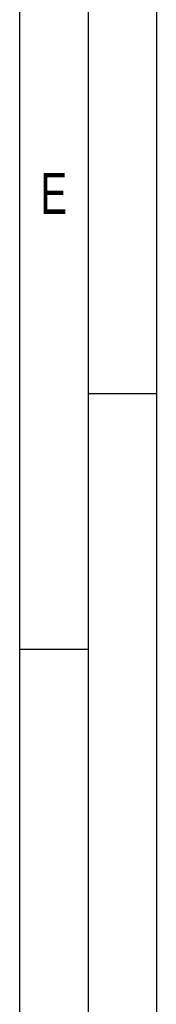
# Paper-space layout 'Blatt-1' of a CAD drawing. Header units: millimetres. Extents: x 0 to 594, y 0 to 420.
# Tile 18 of 19: x 584 to 594, y 252 to 324. Entities that reach past the tile are written whole.
import ezdxf
from ezdxf.enums import TextEntityAlignment as Align

# ---------------------------------------------------------------- set-up
doc = ezdxf.new("R2010")
doc.units = ezdxf.units.MM
doc.layers.add('LAYER0', color=7, linetype='Continuous')
doc.styles.add('VERO0-osifont', font='osifont-2014-11-14.ttf')

# ---------------------------------------------------------------- blocks, each defined once
blk = doc.blocks.new('Entity set 0')
at = {"layer": 'LAYER0', "color": 252, "linetype": 'Continuous'}
for p, q in [((594, 420), (594, 0)), ((589, 415), (589, 5)), ((589, 297), (594, 297)), ((584, 278.333), (589, 278.333))]:
    blk.add_line(p, q, dxfattribs=at)
at = {"layer": 'LAYER0', "color": 4, "linetype": 'Continuous'}
blk.add_line((584, 410), (584, 10), dxfattribs=at)
at = {"layer": 'LAYER0', "color": 7, "linetype": 'Continuous', "style": 'VERO0-osifont', "width": 0.980822}
blk.add_text('E', height=3, dxfattribs=at).set_placement((585.523, 310.119), (587.477, 310.119), align=Align.FIT)

psp = doc.layouts.new('Blatt-1')

# ---------------------------------------------------------------- block references
at = {"layer": 'LAYER0', "color": 4, "linetype": 'Continuous'}
psp.add_blockref('Entity set 0', (0, 0), dxfattribs=at)

doc.saveas('drawing.dxf')
